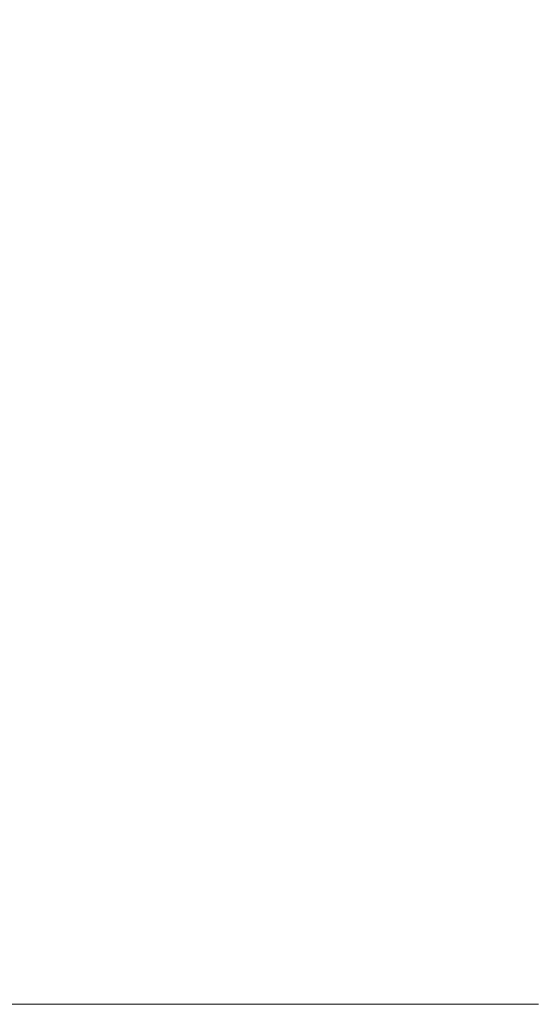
# Model space of a CAD drawing. Header units: centimetres. Extents: x -26.3 to 27.5, y 4.2 to 67.9.
# Tile 52 of 256: x -26.0316 to -26.02, y 5.9002 to 5.9224. Entities that reach past the tile are written whole.
import ezdxf

# ---------------------------------------------------------------- set-up
doc = ezdxf.new("R2010")
doc.units = ezdxf.units.CM
doc.header["$LTSCALE"] = 2.54
doc.layers.add('Lucido design-1', color=7, linetype='Continuous')

# ---------------------------------------------------------------- blocks, each defined once
blk = doc.blocks.new('Gruppo-2-1')
at = {"color": 7, "linetype": 'Continuous', "lineweight": 9}
for points, invisible_edges in [([(-26.021343, 5.922385, -1111.023077), (-26.020342, 5.923883, -1111.023077), (-26.02349, 5.926086, -1111.024917), (-26.024583, 5.92445, -1111.024917)], 15), ([(-26.021343, 5.922385, -1147.123077), (-26.020342, 5.923883, -1147.123077), (-26.02349, 5.926086, -1147.124917), (-26.024583, 5.92445, -1147.124917)], 15), ([(-26.024109, 5.924148, -1111.803693), (-26.023029, 5.925764, -1111.803693), (-26.020036, 5.923668, -1111.80542), (-26.021027, 5.922184, -1111.80542)], 15), ([(-26.024109, 5.924148, -1147.903693), (-26.023029, 5.925764, -1147.903693), (-26.020036, 5.923668, -1147.90542), (-26.021027, 5.922184, -1147.90542)], 15), ([(-26.017129, 5.921633, -1111.021399), (-26.016166, 5.922947, -1111.021399), (-26.019278, 5.925335, -1111.023077), (-26.020342, 5.923883, -1111.023077)], 15), ([(-26.017129, 5.921633, -1147.121399), (-26.016166, 5.922947, -1147.121399), (-26.019278, 5.925335, -1147.123077), (-26.020342, 5.923883, -1147.123077)], 15), ([(-26.020036, 5.923668, -1111.80542), (-26.018981, 5.925107, -1111.80542), (-26.016032, 5.922844, -1111.806997), (-26.016991, 5.921536, -1111.806997)], 15), ([(-26.020036, 5.923668, -1147.90542), (-26.018981, 5.925107, -1147.90542), (-26.016032, 5.922844, -1147.906997), (-26.016991, 5.921536, -1147.906997)], 15), ([(-26.026551, 5.921042, -1111.024917), (-26.025604, 5.922767, -1111.024917), (-26.028857, 5.924645, -1111.026917), (-26.029882, 5.922776, -1111.026917)], 15), ([(-26.026551, 5.921042, -1147.124917), (-26.025604, 5.922767, -1147.124917), (-26.028857, 5.924645, -1147.126917), (-26.029882, 5.922776, -1147.126917)], 15), ([(-26.030825, 5.920864, -1111.026917), (-26.029882, 5.922776, -1111.026917), (-26.033131, 5.924467, -1111.029071), (-26.034145, 5.922412, -1111.029071)], 15), ([(-26.030825, 5.920864, -1147.126917), (-26.029882, 5.922776, -1147.126917), (-26.033131, 5.924467, -1147.129071), (-26.034145, 5.922412, -1147.129071)], 15), ([(-26.022277, 5.920846, -1111.023077), (-26.021343, 5.922385, -1111.023077), (-26.024583, 5.92445, -1111.024917), (-26.025604, 5.922767, -1111.024917)], 15), ([(-26.022277, 5.920846, -1147.123077), (-26.021343, 5.922385, -1147.123077), (-26.024583, 5.92445, -1147.124917), (-26.025604, 5.922767, -1147.124917)], 15), ([(-26.029233, 5.922438, -1111.801817), (-26.028223, 5.924279, -1111.801817), (-26.025117, 5.922486, -1111.803693), (-26.026052, 5.920782, -1111.803693)], 15), ([(-26.029233, 5.922438, -1147.901817), (-26.028223, 5.924279, -1147.901817), (-26.025117, 5.922486, -1147.903693), (-26.026052, 5.920782, -1147.903693)], 15), ([(-26.025117, 5.922486, -1111.803693), (-26.024109, 5.924148, -1111.803693), (-26.021027, 5.922184, -1111.80542), (-26.021952, 5.920659, -1111.80542)], 15), ([(-26.025117, 5.922486, -1147.903693), (-26.024109, 5.924148, -1147.903693), (-26.021027, 5.922184, -1147.90542), (-26.021952, 5.920659, -1147.90542)], 15), ([(-26.033343, 5.922038, -1111.799796), (-26.032347, 5.924059, -1111.799796), (-26.029233, 5.922438, -1111.801817), (-26.030162, 5.920554, -1111.801817)], 15), ([(-26.033343, 5.922038, -1147.899796), (-26.032347, 5.924059, -1147.899796), (-26.029233, 5.922438, -1147.901817), (-26.030162, 5.920554, -1147.901817)], 15), ([(-26.018034, 5.920278, -1111.021399), (-26.017129, 5.921633, -1111.021399), (-26.020342, 5.923883, -1111.023077), (-26.021343, 5.922385, -1111.023077)], 15), ([(-26.018034, 5.920278, -1147.121399), (-26.017129, 5.921633, -1147.121399), (-26.020342, 5.923883, -1147.123077), (-26.021343, 5.922385, -1147.123077)], 15), ([(-26.021027, 5.922184, -1111.80542), (-26.020036, 5.923668, -1111.80542), (-26.016991, 5.921536, -1111.806997), (-26.017892, 5.920187, -1111.806997)], 15), ([(-26.021027, 5.922184, -1147.90542), (-26.020036, 5.923668, -1147.90542), (-26.016991, 5.921536, -1147.906997), (-26.017892, 5.920187, -1147.906997)], 15), ([(-26.027421, 5.919277, -1111.024917), (-26.026551, 5.921042, -1111.024917), (-26.029882, 5.922776, -1111.026917), (-26.030825, 5.920864, -1111.026917)], 15), ([(-26.027421, 5.919277, -1147.124917), (-26.026551, 5.921042, -1147.124917), (-26.029882, 5.922776, -1147.126917), (-26.030825, 5.920864, -1147.126917)], 15), ([(-26.023143, 5.919268, -1111.023077), (-26.022277, 5.920846, -1111.023077), (-26.025604, 5.922767, -1111.024917), (-26.026551, 5.921042, -1111.024917)], 15), ([(-26.023143, 5.919268, -1147.123077), (-26.022277, 5.920846, -1147.123077), (-26.025604, 5.922767, -1147.124917), (-26.026551, 5.921042, -1147.124917)], 15), ([(-26.031684, 5.918912, -1111.026917), (-26.030825, 5.920864, -1111.026917), (-26.034145, 5.922412, -1111.029071), (-26.035068, 5.920314, -1111.029071)], 15), ([(-26.031684, 5.918912, -1147.126917), (-26.030825, 5.920864, -1147.126917), (-26.034145, 5.922412, -1147.129071), (-26.035068, 5.920314, -1147.129071)], 15), ([(-26.030162, 5.920554, -1111.801817), (-26.029233, 5.922438, -1111.801817), (-26.026052, 5.920782, -1111.803693), (-26.026912, 5.919039, -1111.803693)], 15), ([(-26.030162, 5.920554, -1147.901817), (-26.029233, 5.922438, -1147.901817), (-26.026052, 5.920782, -1147.903693), (-26.026912, 5.919039, -1147.903693)], 15), ([(-26.026052, 5.920782, -1111.803693), (-26.025117, 5.922486, -1111.803693), (-26.021952, 5.920659, -1111.80542), (-26.022811, 5.919095, -1111.80542)], 15), ([(-26.026052, 5.920782, -1147.903693), (-26.025117, 5.922486, -1147.903693), (-26.021952, 5.920659, -1147.90542), (-26.022811, 5.919095, -1147.90542)], 15), ([(-26.01888, 5.918885, -1111.021399), (-26.018034, 5.920278, -1111.021399), (-26.021343, 5.922385, -1111.023077), (-26.022277, 5.920846, -1111.023077)], 15), ([(-26.01888, 5.918885, -1147.121399), (-26.018034, 5.920278, -1147.121399), (-26.021343, 5.922385, -1147.123077), (-26.022277, 5.920846, -1147.123077)], 15), ([(-26.021952, 5.920659, -1111.80542), (-26.021027, 5.922184, -1111.80542), (-26.017892, 5.920187, -1111.806997), (-26.018733, 5.9188, -1111.806997)], 15), ([(-26.021952, 5.920659, -1147.90542), (-26.021027, 5.922184, -1147.90542), (-26.017892, 5.920187, -1147.906997), (-26.018733, 5.9188, -1147.906997)], 15), ([(-26.034251, 5.919976, -1111.799796), (-26.033343, 5.922038, -1111.799796), (-26.030162, 5.920554, -1111.801817), (-26.031007, 5.918632, -1111.801817)], 15), ([(-26.034251, 5.919976, -1147.899796), (-26.033343, 5.922038, -1147.899796), (-26.030162, 5.920554, -1147.901817), (-26.031007, 5.918632, -1147.901817)], 15), ([(-26.023939, 5.917653, -1111.023077), (-26.023143, 5.919268, -1111.023077), (-26.026551, 5.921042, -1111.024917), (-26.027421, 5.919277, -1111.024917)], 15), ([(-26.023939, 5.917653, -1147.123077), (-26.023143, 5.919268, -1147.123077), (-26.026551, 5.921042, -1147.124917), (-26.027421, 5.919277, -1147.124917)], 15), ([(-26.028214, 5.917475, -1111.024917), (-26.027421, 5.919277, -1111.024917), (-26.030825, 5.920864, -1111.026917), (-26.031684, 5.918912, -1111.026917)], 15), ([(-26.028214, 5.917475, -1147.124917), (-26.027421, 5.919277, -1147.124917), (-26.030825, 5.920864, -1147.126917), (-26.031684, 5.918912, -1147.126917)], 15), ([(-26.019663, 5.917456, -1111.021399), (-26.01888, 5.918885, -1111.021399), (-26.022277, 5.920846, -1111.023077), (-26.023143, 5.919268, -1111.023077)], 15), ([(-26.019663, 5.917456, -1147.121399), (-26.01888, 5.918885, -1147.121399), (-26.022277, 5.920846, -1147.123077), (-26.023143, 5.919268, -1147.123077)], 15), ([(-26.026912, 5.919039, -1111.803693), (-26.026052, 5.920782, -1111.803693), (-26.022811, 5.919095, -1111.80542), (-26.0236, 5.917494, -1111.80542)], 15), ([(-26.026912, 5.919039, -1147.903693), (-26.026052, 5.920782, -1147.903693), (-26.022811, 5.919095, -1147.90542), (-26.0236, 5.917494, -1147.90542)], 15), ([(-26.022811, 5.919095, -1111.80542), (-26.021952, 5.920659, -1111.80542), (-26.018733, 5.9188, -1111.806997), (-26.019513, 5.917378, -1111.806997)], 15), ([(-26.022811, 5.919095, -1147.90542), (-26.021952, 5.920659, -1147.90542), (-26.018733, 5.9188, -1147.906997), (-26.019513, 5.917378, -1147.906997)], 15), ([(-26.031007, 5.918632, -1111.801817), (-26.030162, 5.920554, -1111.801817), (-26.026912, 5.919039, -1111.803693), (-26.027695, 5.91726, -1111.803693)], 15), ([(-26.031007, 5.918632, -1147.901817), (-26.030162, 5.920554, -1147.901817), (-26.026912, 5.919039, -1147.903693), (-26.027695, 5.91726, -1147.903693)], 15), ([(-26.035067, 5.917875, -1111.799796), (-26.034251, 5.919976, -1111.799796), (-26.031007, 5.918632, -1111.801817), (-26.031769, 5.916675, -1111.801817)], 15), ([(-26.035067, 5.917875, -1147.899796), (-26.034251, 5.919976, -1147.899796), (-26.031007, 5.918632, -1147.901817), (-26.031769, 5.916675, -1147.901817)], 15), ([(-26.024664, 5.916005, -1111.023077), (-26.023939, 5.917653, -1111.023077), (-26.027421, 5.919277, -1111.024917), (-26.028214, 5.917475, -1111.024917)], 15), ([(-26.024664, 5.916005, -1147.123077), (-26.023939, 5.917653, -1147.123077), (-26.027421, 5.919277, -1147.124917), (-26.028214, 5.917475, -1147.124917)], 15), ([(-26.020384, 5.915995, -1111.021399), (-26.019663, 5.917456, -1111.021399), (-26.023143, 5.919268, -1111.023077), (-26.023939, 5.917653, -1111.023077)], 15), ([(-26.020384, 5.915995, -1147.121399), (-26.019663, 5.917456, -1147.121399), (-26.023143, 5.919268, -1147.123077), (-26.023939, 5.917653, -1147.123077)], 15), ([(-26.027695, 5.91726, -1111.803693), (-26.026912, 5.919039, -1111.803693), (-26.0236, 5.917494, -1111.80542), (-26.024318, 5.915861, -1111.80542)], 15), ([(-26.027695, 5.91726, -1147.903693), (-26.026912, 5.919039, -1147.903693), (-26.0236, 5.917494, -1147.90542), (-26.024318, 5.915861, -1147.90542)], 15), ([(-26.0236, 5.917494, -1111.80542), (-26.022811, 5.919095, -1111.80542), (-26.019513, 5.917378, -1111.806997), (-26.020231, 5.915924, -1111.806997)], 15), ([(-26.0236, 5.917494, -1147.90542), (-26.022811, 5.919095, -1147.90542), (-26.019513, 5.917378, -1147.906997), (-26.020231, 5.915924, -1147.906997)], 15), ([(-26.028927, 5.915641, -1111.024917), (-26.028214, 5.917475, -1111.024917), (-26.031684, 5.918912, -1111.026917), (-26.032457, 5.916925, -1111.026917)], 15), ([(-26.028927, 5.915641, -1147.124917), (-26.028214, 5.917475, -1147.124917), (-26.031684, 5.918912, -1147.126917), (-26.032457, 5.916925, -1147.126917)], 15), ([(-26.031769, 5.916675, -1111.801817), (-26.031007, 5.918632, -1111.801817), (-26.027695, 5.91726, -1111.803693), (-26.028399, 5.915448, -1111.803693)], 15), ([(-26.031769, 5.916675, -1147.901817), (-26.031007, 5.918632, -1147.901817), (-26.027695, 5.91726, -1147.903693), (-26.028399, 5.915448, -1147.903693)], 15), ([(-26.025317, 5.914327, -1111.023077), (-26.024664, 5.916005, -1111.023077), (-26.028214, 5.917475, -1111.024917), (-26.028927, 5.915641, -1111.024917)], 15), ([(-26.025317, 5.914327, -1147.123077), (-26.024664, 5.916005, -1147.123077), (-26.028214, 5.917475, -1147.124917), (-26.028927, 5.915641, -1147.124917)], 15), ([(-26.02104, 5.914504, -1111.021399), (-26.020384, 5.915995, -1111.021399), (-26.023939, 5.917653, -1111.023077), (-26.024664, 5.916005, -1111.023077)], 15), ([(-26.02104, 5.914504, -1147.121399), (-26.020384, 5.915995, -1147.121399), (-26.023939, 5.917653, -1147.123077), (-26.024664, 5.916005, -1147.123077)], 15), ([(-26.024318, 5.915861, -1111.80542), (-26.0236, 5.917494, -1111.80542), (-26.020231, 5.915924, -1111.806997), (-26.020884, 5.914439, -1111.806997)], 15), ([(-26.024318, 5.915861, -1147.90542), (-26.0236, 5.917494, -1147.90542), (-26.020231, 5.915924, -1147.906997), (-26.020884, 5.914439, -1147.906997)], 15), ([(-26.028399, 5.915448, -1111.803693), (-26.027695, 5.91726, -1111.803693), (-26.024318, 5.915861, -1111.80542), (-26.024965, 5.914199, -1111.80542)], 15), ([(-26.028399, 5.915448, -1147.903693), (-26.027695, 5.91726, -1147.903693), (-26.024318, 5.915861, -1147.90542), (-26.024965, 5.914199, -1147.90542)], 15), ([(-26.016762, 5.914306, -1111.019889), (-26.016119, 5.915611, -1111.019889), (-26.019663, 5.917456, -1111.021399), (-26.020384, 5.915995, -1111.021399)], 15), ([(-26.016762, 5.914306, -1147.119889), (-26.016119, 5.915611, -1147.119889), (-26.019663, 5.917456, -1147.121399), (-26.020384, 5.915995, -1147.121399)], 15), ([(-26.020231, 5.915924, -1111.806997), (-26.019513, 5.917378, -1111.806997), (-26.016166, 5.915636, -1111.80842), (-26.016811, 5.914329, -1111.80842)], 15), ([(-26.020231, 5.915924, -1147.906997), (-26.019513, 5.917378, -1147.906997), (-26.016166, 5.915636, -1147.90842), (-26.016811, 5.914329, -1147.90842)], 15), ([(-26.02956, 5.913777, -1111.024917), (-26.028927, 5.915641, -1111.024917), (-26.032457, 5.916925, -1111.026917), (-26.033142, 5.914906, -1111.026917)], 15), ([(-26.02956, 5.913777, -1147.124917), (-26.028927, 5.915641, -1147.124917), (-26.032457, 5.916925, -1147.126917), (-26.033142, 5.914906, -1147.126917)], 15), ([(-26.032444, 5.914686, -1111.801817), (-26.031769, 5.916675, -1111.801817), (-26.028399, 5.915448, -1111.803693), (-26.029024, 5.913608, -1111.803693)], 15), ([(-26.032444, 5.914686, -1147.901817), (-26.031769, 5.916675, -1147.901817), (-26.028399, 5.915448, -1147.903693), (-26.029024, 5.913608, -1147.903693)], 15), ([(-26.021631, 5.912985, -1111.021399), (-26.02104, 5.914504, -1111.021399), (-26.024664, 5.916005, -1111.023077), (-26.025317, 5.914327, -1111.023077)], 15), ([(-26.021631, 5.912985, -1147.121399), (-26.02104, 5.914504, -1147.121399), (-26.024664, 5.916005, -1147.123077), (-26.025317, 5.914327, -1147.123077)], 15), ([(-26.017348, 5.912974, -1111.019889), (-26.016762, 5.914306, -1111.019889), (-26.020384, 5.915995, -1111.021399), (-26.02104, 5.914504, -1111.021399)], 15), ([(-26.017348, 5.912974, -1147.119889), (-26.016762, 5.914306, -1147.119889), (-26.020384, 5.915995, -1147.121399), (-26.02104, 5.914504, -1147.121399)], 15), ([(-26.020884, 5.914439, -1111.806997), (-26.020231, 5.915924, -1111.806997), (-26.016811, 5.914329, -1111.80842), (-26.017398, 5.912995, -1111.80842)], 15), ([(-26.020884, 5.914439, -1147.906997), (-26.020231, 5.915924, -1147.906997), (-26.016811, 5.914329, -1147.90842), (-26.017398, 5.912995, -1147.90842)], 15), ([(-26.024965, 5.914199, -1111.80542), (-26.024318, 5.915861, -1111.80542), (-26.020884, 5.914439, -1111.806997), (-26.021472, 5.912927, -1111.806997)], 15), ([(-26.024965, 5.914199, -1147.90542), (-26.024318, 5.915861, -1147.90542), (-26.020884, 5.914439, -1147.906997), (-26.021472, 5.912927, -1147.906997)], 15), ([(-26.025896, 5.912622, -1111.023077), (-26.025317, 5.914327, -1111.023077), (-26.028927, 5.915641, -1111.024917), (-26.02956, 5.913777, -1111.024917)], 15), ([(-26.025896, 5.912622, -1147.123077), (-26.025317, 5.914327, -1147.123077), (-26.028927, 5.915641, -1147.124917), (-26.02956, 5.913777, -1147.124917)], 15), ([(-26.029024, 5.913608, -1111.803693), (-26.028399, 5.915448, -1111.803693), (-26.024965, 5.914199, -1111.80542), (-26.025539, 5.912509, -1111.80542)], 15), ([(-26.029024, 5.913608, -1147.903693), (-26.028399, 5.915448, -1147.903693), (-26.024965, 5.914199, -1147.90542), (-26.025539, 5.912509, -1147.90542)], 15), ([(-26.030111, 5.911887, -1111.024917), (-26.02956, 5.913777, -1111.024917), (-26.033142, 5.914906, -1111.026917), (-26.033738, 5.91286, -1111.026917)], 15), ([(-26.030111, 5.911887, -1147.124917), (-26.02956, 5.913777, -1147.124917), (-26.033142, 5.914906, -1147.126917), (-26.033738, 5.91286, -1147.126917)], 15), ([(-26.033031, 5.91267, -1111.801817), (-26.032444, 5.914686, -1111.801817), (-26.029024, 5.913608, -1111.803693), (-26.029568, 5.911742, -1111.803693)], 15), ([(-26.033031, 5.91267, -1147.901817), (-26.032444, 5.914686, -1147.901817), (-26.029024, 5.913608, -1147.903693), (-26.029568, 5.911742, -1147.903693)], 15), ([(-26.017876, 5.911618, -1111.019889), (-26.017348, 5.912974, -1111.019889), (-26.02104, 5.914504, -1111.021399), (-26.021631, 5.912985, -1111.021399)], 15), ([(-26.017876, 5.911618, -1147.119889), (-26.017348, 5.912974, -1147.119889), (-26.02104, 5.914504, -1147.121399), (-26.021631, 5.912985, -1147.121399)], 15), ([(-26.021472, 5.912927, -1111.806997), (-26.020884, 5.914439, -1111.806997), (-26.017398, 5.912995, -1111.80842), (-26.017926, 5.911637, -1111.80842)], 15), ([(-26.021472, 5.912927, -1147.906997), (-26.020884, 5.914439, -1147.906997), (-26.017398, 5.912995, -1147.90842), (-26.017926, 5.911637, -1147.90842)], 15), ([(-26.022155, 5.911442, -1111.021399), (-26.021631, 5.912985, -1111.021399), (-26.025317, 5.914327, -1111.023077), (-26.025896, 5.912622, -1111.023077)], 15), ([(-26.022155, 5.911442, -1147.121399), (-26.021631, 5.912985, -1147.121399), (-26.025317, 5.914327, -1147.123077), (-26.025896, 5.912622, -1147.123077)], 15), ([(-26.025539, 5.912509, -1111.80542), (-26.024965, 5.914199, -1111.80542), (-26.021472, 5.912927, -1111.806997), (-26.021993, 5.911391, -1111.806997)], 15), ([(-26.025539, 5.912509, -1147.90542), (-26.024965, 5.914199, -1147.90542), (-26.021472, 5.912927, -1147.906997), (-26.021993, 5.911391, -1147.906997)], 15), ([(-26.0264, 5.910893, -1111.023077), (-26.025896, 5.912622, -1111.023077), (-26.02956, 5.913777, -1111.024917), (-26.030111, 5.911887, -1111.024917)], 15), ([(-26.0264, 5.910893, -1147.123077), (-26.025896, 5.912622, -1147.123077), (-26.02956, 5.913777, -1147.124917), (-26.030111, 5.911887, -1147.124917)], 15), ([(-26.029568, 5.911742, -1111.803693), (-26.029024, 5.913608, -1111.803693), (-26.025539, 5.912509, -1111.80542), (-26.026038, 5.910796, -1111.80542)], 15), ([(-26.029568, 5.911742, -1147.903693), (-26.029024, 5.913608, -1147.903693), (-26.025539, 5.912509, -1147.90542), (-26.026038, 5.910796, -1147.90542)], 15), ([(-26.030579, 5.909976, -1111.024917), (-26.030111, 5.911887, -1111.024917), (-26.033738, 5.91286, -1111.026917), (-26.034245, 5.910789, -1111.026917)], 15), ([(-26.030579, 5.909976, -1147.124917), (-26.030111, 5.911887, -1147.124917), (-26.033738, 5.91286, -1147.126917), (-26.034245, 5.910789, -1147.126917)], 15), ([(-26.018344, 5.91024, -1111.019889), (-26.017876, 5.911618, -1111.019889), (-26.021631, 5.912985, -1111.021399), (-26.022155, 5.911442, -1111.021399)], 15), ([(-26.018344, 5.91024, -1147.119889), (-26.017876, 5.911618, -1147.119889), (-26.021631, 5.912985, -1147.121399), (-26.022155, 5.911442, -1147.121399)], 15), ([(-26.021993, 5.911391, -1111.806997), (-26.021472, 5.912927, -1111.806997), (-26.017926, 5.911637, -1111.80842), (-26.018395, 5.910257, -1111.80842)], 15), ([(-26.021993, 5.911391, -1147.906997), (-26.021472, 5.912927, -1147.906997), (-26.017926, 5.911637, -1147.90842), (-26.018395, 5.910257, -1147.90842)], 15), ([(-26.03353, 5.91063, -1111.801817), (-26.033031, 5.91267, -1111.801817), (-26.029568, 5.911742, -1111.803693), (-26.03003, 5.909854, -1111.803693)], 15), ([(-26.03353, 5.91063, -1147.901817), (-26.033031, 5.91267, -1147.901817), (-26.029568, 5.911742, -1147.903693), (-26.03003, 5.909854, -1147.903693)], 15), ([(-26.022611, 5.909878, -1111.021399), (-26.022155, 5.911442, -1111.021399), (-26.025896, 5.912622, -1111.023077), (-26.0264, 5.910893, -1111.023077)], 15), ([(-26.022611, 5.909878, -1147.121399), (-26.022155, 5.911442, -1147.121399), (-26.025896, 5.912622, -1147.123077), (-26.0264, 5.910893, -1147.123077)], 15), ([(-26.026038, 5.910796, -1111.80542), (-26.025539, 5.912509, -1111.80542), (-26.021993, 5.911391, -1111.806997), (-26.022447, 5.909834, -1111.806997)], 15), ([(-26.026038, 5.910796, -1147.90542), (-26.025539, 5.912509, -1147.90542), (-26.021993, 5.911391, -1147.906997), (-26.022447, 5.909834, -1147.906997)], 15), ([(-26.026827, 5.909144, -1111.023077), (-26.0264, 5.910893, -1111.023077), (-26.030111, 5.911887, -1111.024917), (-26.030579, 5.909976, -1111.024917)], 15), ([(-26.026827, 5.909144, -1147.123077), (-26.0264, 5.910893, -1147.123077), (-26.030111, 5.911887, -1147.124917), (-26.030579, 5.909976, -1147.124917)], 15), ([(-26.03003, 5.909854, -1111.803693), (-26.029568, 5.911742, -1111.803693), (-26.026038, 5.910796, -1111.80542), (-26.026462, 5.909063, -1111.80542)], 15), ([(-26.03003, 5.909854, -1147.903693), (-26.029568, 5.911742, -1147.903693), (-26.026038, 5.910796, -1147.90542), (-26.026462, 5.909063, -1147.90542)], 15), ([(-26.018751, 5.908844, -1111.019889), (-26.018344, 5.91024, -1111.019889), (-26.022155, 5.911442, -1111.021399), (-26.022611, 5.909878, -1111.021399)], 15), ([(-26.018751, 5.908844, -1147.119889), (-26.018344, 5.91024, -1147.119889), (-26.022155, 5.911442, -1147.121399), (-26.022611, 5.909878, -1147.121399)], 15), ([(-26.022447, 5.909834, -1111.806997), (-26.021993, 5.911391, -1111.806997), (-26.018395, 5.910257, -1111.80842), (-26.018802, 5.908857, -1111.80842)], 15), ([(-26.022447, 5.909834, -1147.906997), (-26.021993, 5.911391, -1147.906997), (-26.018395, 5.910257, -1147.90842), (-26.018802, 5.908857, -1147.90842)], 15), ([(-26.022998, 5.908295, -1111.021399), (-26.022611, 5.909878, -1111.021399), (-26.0264, 5.910893, -1111.023077), (-26.026827, 5.909144, -1111.023077)], 15), ([(-26.022998, 5.908295, -1147.121399), (-26.022611, 5.909878, -1147.121399), (-26.0264, 5.910893, -1147.123077), (-26.026827, 5.909144, -1147.123077)], 15), ([(-26.030963, 5.908045, -1111.024917), (-26.030579, 5.909976, -1111.024917), (-26.034245, 5.910789, -1111.026917), (-26.034661, 5.908698, -1111.026917)], 15), ([(-26.030963, 5.908045, -1147.124917), (-26.030579, 5.909976, -1147.124917), (-26.034245, 5.910789, -1147.126917), (-26.034661, 5.908698, -1147.126917)], 15), ([(-26.03394, 5.90857, -1111.801817), (-26.03353, 5.91063, -1111.801817), (-26.03003, 5.909854, -1111.803693), (-26.030409, 5.907948, -1111.803693)], 15), ([(-26.03394, 5.90857, -1147.901817), (-26.03353, 5.91063, -1147.901817), (-26.03003, 5.909854, -1147.903693), (-26.030409, 5.907948, -1147.903693)], 15), ([(-26.026462, 5.909063, -1111.80542), (-26.026038, 5.910796, -1111.80542), (-26.022447, 5.909834, -1111.806997), (-26.022833, 5.908259, -1111.806997)], 15), ([(-26.026462, 5.909063, -1147.90542), (-26.026038, 5.910796, -1147.90542), (-26.022447, 5.909834, -1147.906997), (-26.022833, 5.908259, -1147.906997)], 15), ([(-26.027179, 5.907378, -1111.023077), (-26.026827, 5.909144, -1111.023077), (-26.030579, 5.909976, -1111.024917), (-26.030963, 5.908045, -1111.024917)], 15), ([(-26.027179, 5.907378, -1147.123077), (-26.026827, 5.909144, -1147.123077), (-26.030579, 5.909976, -1147.124917), (-26.030963, 5.908045, -1147.124917)], 15), ([(-26.030409, 5.907948, -1111.803693), (-26.03003, 5.909854, -1111.803693), (-26.026462, 5.909063, -1111.80542), (-26.02681, 5.907313, -1111.80542)], 15), ([(-26.030409, 5.907948, -1147.903693), (-26.03003, 5.909854, -1147.903693), (-26.026462, 5.909063, -1147.90542), (-26.02681, 5.907313, -1147.90542)], 15), ([(-26.019097, 5.90743, -1111.019889), (-26.018751, 5.908844, -1111.019889), (-26.022611, 5.909878, -1111.021399), (-26.022998, 5.908295, -1111.021399)], 15), ([(-26.019097, 5.90743, -1147.119889), (-26.018751, 5.908844, -1147.119889), (-26.022611, 5.909878, -1147.121399), (-26.022998, 5.908295, -1147.121399)], 15), ([(-26.022833, 5.908259, -1111.806997), (-26.022447, 5.909834, -1111.806997), (-26.018802, 5.908857, -1111.80842), (-26.019149, 5.907442, -1111.80842)], 15), ([(-26.022833, 5.908259, -1147.906997), (-26.022447, 5.909834, -1147.906997), (-26.018802, 5.908857, -1147.90842), (-26.019149, 5.907442, -1147.90842)], 15), ([(-26.023316, 5.906697, -1111.021399), (-26.022998, 5.908295, -1111.021399), (-26.026827, 5.909144, -1111.023077), (-26.027179, 5.907378, -1111.023077)], 15), ([(-26.023316, 5.906697, -1147.121399), (-26.022998, 5.908295, -1147.121399), (-26.026827, 5.909144, -1147.123077), (-26.027179, 5.907378, -1147.123077)], 15), ([(-26.02681, 5.907313, -1111.80542), (-26.026462, 5.909063, -1111.80542), (-26.022833, 5.908259, -1111.806997), (-26.023149, 5.906668, -1111.806997)], 15), ([(-26.02681, 5.907313, -1147.90542), (-26.026462, 5.909063, -1147.90542), (-26.022833, 5.908259, -1147.906997), (-26.023149, 5.906668, -1147.906997)], 15), ([(-26.031262, 5.9061, -1111.024917), (-26.030963, 5.908045, -1111.024917), (-26.034661, 5.908698, -1111.026917), (-26.034986, 5.90659, -1111.026917)], 15), ([(-26.031262, 5.9061, -1147.124917), (-26.030963, 5.908045, -1147.124917), (-26.034661, 5.908698, -1147.126917), (-26.034986, 5.90659, -1147.126917)], 15), ([(-26.03426, 5.906495, -1111.801817), (-26.03394, 5.90857, -1111.801817), (-26.030409, 5.907948, -1111.803693), (-26.030705, 5.906027, -1111.803693)], 15), ([(-26.03426, 5.906495, -1147.901817), (-26.03394, 5.90857, -1147.901817), (-26.030409, 5.907948, -1147.903693), (-26.030705, 5.906027, -1147.903693)], 15), ([(-26.01938, 5.906003, -1111.019889), (-26.019097, 5.90743, -1111.019889), (-26.022998, 5.908295, -1111.021399), (-26.023316, 5.906697, -1111.021399)], 15), ([(-26.01938, 5.906003, -1147.119889), (-26.019097, 5.90743, -1147.119889), (-26.022998, 5.908295, -1147.121399), (-26.023316, 5.906697, -1147.121399)], 15), ([(-26.023149, 5.906668, -1111.806997), (-26.022833, 5.908259, -1111.806997), (-26.019149, 5.907442, -1111.80842), (-26.019433, 5.906012, -1111.80842)], 15), ([(-26.023149, 5.906668, -1147.906997), (-26.022833, 5.908259, -1147.906997), (-26.019149, 5.907442, -1147.90842), (-26.019433, 5.906012, -1147.90842)], 15), ([(-26.027453, 5.905599, -1111.023077), (-26.027179, 5.907378, -1111.023077), (-26.030963, 5.908045, -1111.024917), (-26.031262, 5.9061, -1111.024917)], 15), ([(-26.027453, 5.905599, -1147.123077), (-26.027179, 5.907378, -1147.123077), (-26.030963, 5.908045, -1147.124917), (-26.031262, 5.9061, -1147.124917)], 15), ([(-26.030705, 5.906027, -1111.803693), (-26.030409, 5.907948, -1111.803693), (-26.02681, 5.907313, -1111.80542), (-26.027081, 5.90555, -1111.80542)], 15), ([(-26.030705, 5.906027, -1147.903693), (-26.030409, 5.907948, -1147.903693), (-26.02681, 5.907313, -1147.90542), (-26.027081, 5.90555, -1147.90542)], 15), ([(-26.023564, 5.905087, -1111.021399), (-26.023316, 5.906697, -1111.021399), (-26.027179, 5.907378, -1111.023077), (-26.027453, 5.905599, -1111.023077)], 15), ([(-26.023564, 5.905087, -1147.121399), (-26.023316, 5.906697, -1147.121399), (-26.027179, 5.907378, -1147.123077), (-26.027453, 5.905599, -1147.123077)], 15), ([(-26.027081, 5.90555, -1111.80542), (-26.02681, 5.907313, -1111.80542), (-26.023149, 5.906668, -1111.806997), (-26.023396, 5.905065, -1111.806997)], 15), ([(-26.027081, 5.90555, -1147.90542), (-26.02681, 5.907313, -1147.90542), (-26.023149, 5.906668, -1147.906997), (-26.023396, 5.905065, -1147.906997)], 15), ([(-26.031476, 5.904144, -1111.024917), (-26.031262, 5.9061, -1111.024917), (-26.034986, 5.90659, -1111.026917), (-26.035218, 5.904471, -1111.026917)], 15), ([(-26.031476, 5.904144, -1147.124917), (-26.031262, 5.9061, -1147.124917), (-26.034986, 5.90659, -1147.126917), (-26.035218, 5.904471, -1147.126917)], 15), ([(-26.019602, 5.904565, -1111.019889), (-26.01938, 5.906003, -1111.019889), (-26.023316, 5.906697, -1111.021399), (-26.023564, 5.905087, -1111.021399)], 15), ([(-26.019602, 5.904565, -1147.119889), (-26.01938, 5.906003, -1147.119889), (-26.023316, 5.906697, -1147.121399), (-26.023564, 5.905087, -1147.121399)], 15), ([(-26.023396, 5.905065, -1111.806997), (-26.023149, 5.906668, -1111.806997), (-26.019433, 5.906012, -1111.80842), (-26.019655, 5.904572, -1111.80842)], 15), ([(-26.023396, 5.905065, -1147.906997), (-26.023149, 5.906668, -1147.906997), (-26.019433, 5.906012, -1147.90842), (-26.019655, 5.904572, -1147.90842)], 15), ([(-26.034488, 5.904407, -1111.801817), (-26.03426, 5.906495, -1111.801817), (-26.030705, 5.906027, -1111.803693), (-26.030916, 5.904095, -1111.803693)], 15), ([(-26.034488, 5.904407, -1147.901817), (-26.03426, 5.906495, -1147.901817), (-26.030705, 5.906027, -1147.903693), (-26.030916, 5.904095, -1147.903693)], 15), ([(-26.027649, 5.903809, -1111.023077), (-26.027453, 5.905599, -1111.023077), (-26.031262, 5.9061, -1111.024917), (-26.031476, 5.904144, -1111.024917)], 15), ([(-26.027649, 5.903809, -1147.123077), (-26.027453, 5.905599, -1147.123077), (-26.031262, 5.9061, -1147.124917), (-26.031476, 5.904144, -1147.124917)], 15), ([(-26.030916, 5.904095, -1111.803693), (-26.030705, 5.906027, -1111.803693), (-26.027081, 5.90555, -1111.80542), (-26.027276, 5.903776, -1111.80542)], 15), ([(-26.030916, 5.904095, -1147.903693), (-26.030705, 5.906027, -1147.903693), (-26.027081, 5.90555, -1147.90542), (-26.027276, 5.903776, -1147.90542)], 15), ([(-26.023741, 5.903467, -1111.021399), (-26.023564, 5.905087, -1111.021399), (-26.027453, 5.905599, -1111.023077), (-26.027649, 5.903809, -1111.023077)], 15), ([(-26.023741, 5.903467, -1147.121399), (-26.023564, 5.905087, -1147.121399), (-26.027453, 5.905599, -1147.123077), (-26.027649, 5.903809, -1147.123077)], 15), ([(-26.027276, 5.903776, -1111.80542), (-26.027081, 5.90555, -1111.80542), (-26.023396, 5.905065, -1111.806997), (-26.023573, 5.903452, -1111.806997)], 15), ([(-26.027276, 5.903776, -1147.90542), (-26.027081, 5.90555, -1147.90542), (-26.023396, 5.905065, -1147.906997), (-26.023573, 5.903452, -1147.906997)], 15), ([(-26.01976, 5.903119, -1111.019889), (-26.019602, 5.904565, -1111.019889), (-26.023564, 5.905087, -1111.021399), (-26.023741, 5.903467, -1111.021399)], 15), ([(-26.01976, 5.903119, -1147.119889), (-26.019602, 5.904565, -1147.119889), (-26.023564, 5.905087, -1147.121399), (-26.023741, 5.903467, -1147.121399)], 15), ([(-26.023573, 5.903452, -1111.806997), (-26.023396, 5.905065, -1111.806997), (-26.019655, 5.904572, -1111.80842), (-26.019814, 5.903123, -1111.80842)], 15), ([(-26.023573, 5.903452, -1147.906997), (-26.023396, 5.905065, -1147.906997), (-26.019655, 5.904572, -1147.90842), (-26.019814, 5.903123, -1147.90842)], 15), ([(-26.031605, 5.90218, -1111.024917), (-26.031476, 5.904144, -1111.024917), (-26.035218, 5.904471, -1111.026917), (-26.035357, 5.902344, -1111.026917)], 15), ([(-26.031605, 5.90218, -1147.124917), (-26.031476, 5.904144, -1147.124917), (-26.035218, 5.904471, -1147.126917), (-26.035357, 5.902344, -1147.126917)], 15), ([(-26.034626, 5.902312, -1111.801817), (-26.034488, 5.904407, -1111.801817), (-26.030916, 5.904095, -1111.803693), (-26.031043, 5.902155, -1111.803693)], 15), ([(-26.034626, 5.902312, -1147.901817), (-26.034488, 5.904407, -1147.901817), (-26.030916, 5.904095, -1147.903693), (-26.031043, 5.902155, -1147.903693)], 15), ([(-26.027766, 5.902012, -1111.023077), (-26.027649, 5.903809, -1111.023077), (-26.031476, 5.904144, -1111.024917), (-26.031605, 5.90218, -1111.024917)], 15), ([(-26.027766, 5.902012, -1147.123077), (-26.027649, 5.903809, -1147.123077), (-26.031476, 5.904144, -1147.124917), (-26.031605, 5.90218, -1147.124917)], 15), ([(-26.031043, 5.902155, -1111.803693), (-26.030916, 5.904095, -1111.803693), (-26.027276, 5.903776, -1111.80542), (-26.027392, 5.901996, -1111.80542)], 15), ([(-26.031043, 5.902155, -1147.903693), (-26.030916, 5.904095, -1147.903693), (-26.027276, 5.903776, -1147.90542), (-26.027392, 5.901996, -1147.90542)], 15), ([(-26.023848, 5.901841, -1111.021399), (-26.023741, 5.903467, -1111.021399), (-26.027649, 5.903809, -1111.023077), (-26.027766, 5.902012, -1111.023077)], 15), ([(-26.023848, 5.901841, -1147.121399), (-26.023741, 5.903467, -1147.121399), (-26.027649, 5.903809, -1147.123077), (-26.027766, 5.902012, -1147.123077)], 15), ([(-26.027392, 5.901996, -1111.80542), (-26.027276, 5.903776, -1111.80542), (-26.023573, 5.903452, -1111.806997), (-26.023679, 5.901834, -1111.806997)], 15), ([(-26.027392, 5.901996, -1147.90542), (-26.027276, 5.903776, -1147.90542), (-26.023573, 5.903452, -1147.906997), (-26.023679, 5.901834, -1147.906997)], 15), ([(-26.019855, 5.901667, -1111.019889), (-26.01976, 5.903119, -1111.019889), (-26.023741, 5.903467, -1111.021399), (-26.023848, 5.901841, -1111.021399)], 15), ([(-26.019855, 5.901667, -1147.119889), (-26.01976, 5.903119, -1147.119889), (-26.023741, 5.903467, -1147.121399), (-26.023848, 5.901841, -1147.121399)], 15), ([(-26.023679, 5.901834, -1111.806997), (-26.023573, 5.903452, -1111.806997), (-26.019814, 5.903123, -1111.80842), (-26.019909, 5.901669, -1111.80842)], 15), ([(-26.023679, 5.901834, -1147.906997), (-26.023573, 5.903452, -1147.906997), (-26.019814, 5.903123, -1147.90842), (-26.019909, 5.901669, -1147.90842)], 15), ([(-26.034665, 5.900212, -1111.026523), (-26.031648, 5.900212, -1111.024917), (-26.031605, 5.90218, -1111.024917), (-26.035357, 5.902344, -1111.026917)], 14), ([(-26.034665, 5.900212, -1147.126523), (-26.031648, 5.900212, -1147.124917), (-26.031605, 5.90218, -1147.124917), (-26.035357, 5.902344, -1147.126917)], 14), ([(-26.034671, 5.900212, -1111.801817), (-26.034626, 5.902312, -1111.801817), (-26.031043, 5.902155, -1111.803693), (-26.031086, 5.900212, -1111.803693)], 7), ([(-26.034671, 5.900212, -1147.901817), (-26.034626, 5.902312, -1147.901817), (-26.031043, 5.902155, -1147.903693), (-26.031086, 5.900212, -1147.903693)], 7), ([(-26.031605, 5.90218, -1111.024917), (-26.031648, 5.900212, -1111.024917), (-26.031081, 5.900212, -1111.024645)], 9), ([(-26.031605, 5.90218, -1147.124917), (-26.031648, 5.900212, -1147.124917), (-26.031081, 5.900212, -1147.124645)], 9), ([(-26.031081, 5.900212, -1111.024645), (-26.027806, 5.900212, -1111.023077), (-26.027766, 5.902012, -1111.023077), (-26.031605, 5.90218, -1111.024917)], 14), ([(-26.031081, 5.900212, -1147.124645), (-26.027806, 5.900212, -1147.123077), (-26.027766, 5.902012, -1147.123077), (-26.031605, 5.90218, -1147.124917)], 14), ([(-26.031086, 5.900212, -1111.803693), (-26.031043, 5.902155, -1111.803693), (-26.027392, 5.901996, -1111.80542), (-26.027431, 5.900212, -1111.80542)], 7), ([(-26.031086, 5.900212, -1147.903693), (-26.031043, 5.902155, -1147.903693), (-26.027392, 5.901996, -1147.90542), (-26.027431, 5.900212, -1147.90542)], 7), ([(-26.027766, 5.902012, -1111.023077), (-26.027806, 5.900212, -1111.023077), (-26.027428, 5.900212, -1111.022915)], 9), ([(-26.027766, 5.902012, -1147.123077), (-26.027806, 5.900212, -1147.123077), (-26.027428, 5.900212, -1147.122915)], 9), ([(-26.027428, 5.900212, -1111.022915), (-26.023883, 5.900212, -1111.021399), (-26.023848, 5.901841, -1111.021399), (-26.027766, 5.902012, -1111.023077)], 14), ([(-26.027428, 5.900212, -1147.122915), (-26.023883, 5.900212, -1147.121399), (-26.023848, 5.901841, -1147.121399), (-26.027766, 5.902012, -1147.123077)], 14), ([(-26.027431, 5.900212, -1111.80542), (-26.027392, 5.901996, -1111.80542), (-26.023679, 5.901834, -1111.806997), (-26.023714, 5.900212, -1111.806997)], 7), ([(-26.027431, 5.900212, -1147.90542), (-26.027392, 5.901996, -1147.90542), (-26.023679, 5.901834, -1147.906997), (-26.023714, 5.900212, -1147.906997)], 7), ([(-26.023848, 5.901841, -1111.021399), (-26.023883, 5.900212, -1111.021399), (-26.023713, 5.900212, -1111.021335)], 9), ([(-26.023848, 5.901841, -1147.121399), (-26.023883, 5.900212, -1147.121399), (-26.023713, 5.900212, -1147.121335)], 9), ([(-26.019855, 5.901667, -1111.019889), (-26.023848, 5.901841, -1111.021399), (-26.023713, 5.900212, -1111.021335), (-26.01994, 5.900212, -1111.019909)], 11), ([(-26.019855, 5.901667, -1147.119889), (-26.023848, 5.901841, -1147.121399), (-26.023713, 5.900212, -1147.121335), (-26.01994, 5.900212, -1147.119909)], 11), ([(-26.023714, 5.900212, -1111.806997), (-26.023679, 5.901834, -1111.806997), (-26.019909, 5.901669, -1111.80842), (-26.019941, 5.900212, -1111.80842)], 7), ([(-26.023714, 5.900212, -1147.906997), (-26.023679, 5.901834, -1147.906997), (-26.019909, 5.901669, -1147.90842), (-26.019941, 5.900212, -1147.90842)], 7), ([(-26.031648, 4.300212, -1111.024917), (-26.031081, 4.300212, -1111.024645), (-26.031081, 5.900212, -1111.024645), (-26.031648, 5.900212, -1111.024917)], 10), ([(-26.031648, 4.300212, -1147.124917), (-26.031081, 4.300212, -1147.124645), (-26.031081, 5.900212, -1147.124645), (-26.031648, 5.900212, -1147.124917)], 10), ([(-26.027806, 5.900212, -1111.023077), (-26.031081, 5.900212, -1111.024645), (-26.031081, 4.300212, -1111.024645), (-26.027806, 4.300212, -1111.023077)], 10), ([(-26.027806, 5.900212, -1147.123077), (-26.031081, 5.900212, -1147.124645), (-26.031081, 4.300212, -1147.124645), (-26.027806, 4.300212, -1147.123077)], 10)]:
    blk.add_3dface(points, dxfattribs=dict(at, invisible_edges=invisible_edges))
blk = doc.blocks.new('Gruppo-3-1')
at = {"color": 7}
blk.add_blockref('Gruppo-2-1', (0, 0), dxfattribs=at)

msp = doc.modelspace()

# ---------------------------------------------------------------- block references
at = {"layer": 'Lucido design-1', "color": 7}
msp.add_blockref('Gruppo-3-1', (0, 0), dxfattribs=at)

doc.saveas('drawing.dxf')
